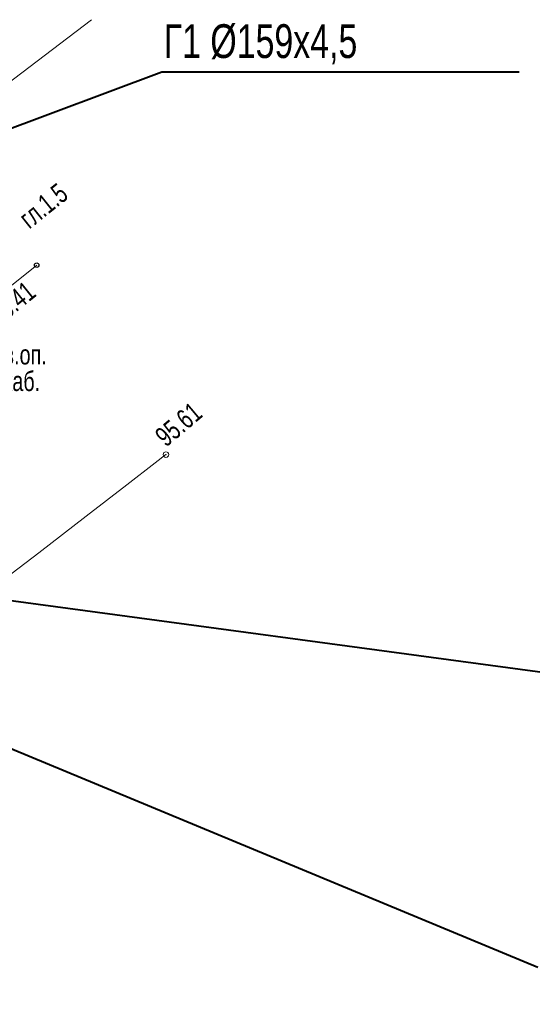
# Model space of a CAD drawing. Extents: x 471 to 2200, y -626 to -216.
# Tile 6 of 11: x 640 to 685, y -422 to -335. Entities that reach past the tile are written whole.
import ezdxf

# ---------------------------------------------------------------- set-up
doc = ezdxf.new("R2010")
doc.units = 0
doc.header["$MEASUREMENT"] = 0
doc.linetypes.add('CONTI', pattern=[0])
for name, color, linetype in [('G', 5, 'Continuous'), ('NAD_MDEFAULT', 7, 'CONTI'), ('PI_OTDEFAULT', 172, 'CONTI'), ('PI_STDEFAULT', 6, 'CONTI'), ('SIT_LDEFAULT', 7, 'CONTI'), ('USLZNDEFAULT', 7, 'CONTI')]:
    doc.layers.add(name, color=color, linetype=linetype)
doc.styles.add('SHRFT', font='TXT', dxfattribs={"width": 0.75})

# ---------------------------------------------------------------- blocks, each defined once
blk = doc.blocks.new('BL_118')
at = {"color": 0}
blk.add_circle((0, 0), 0.2, dxfattribs=at)

msp = doc.modelspace()

# ---------------------------------------------------------------- linework, layer by layer
at = {"layer": 'G', "linetype": 'Continuous', "lineweight": 40}
for p, q in [((652.545, -339.186), (585.112, -364.407)), ((684.261, -339.186), (652.545, -339.186)), ((686.984, -392.566), (598.045, -380.59)), ((685.925, -418.657), (596.541, -381.598))]:
    msp.add_line(p, q, dxfattribs=at)
at = {"layer": 'PI_STDEFAULT', "color": 7, "lineweight": 0}
msp.add_circle((652.915, -373.14), 0.25, dxfattribs=at)
msp.add_point((652.915, -373.14), dxfattribs=at)
at = {"layer": 'SIT_LDEFAULT', "color": 1, "lineweight": 0}
msp.add_line((646.295, -334.54), (531.655, -421.92), dxfattribs=at)
at = {"layer": 'SIT_LDEFAULT', "color": 7, "lineweight": 0}
for p, q in [((633.155, -362.98), (641.435, -356.32)), ((649.435, -375.82), (651.955, -373.88)), ((651.955, -373.88), (652.915, -373.14)), ((645.835, -378.6), (649.435, -375.82)), ((641.615, -381.84), (645.835, -378.6)), ((637.295, -385.16), (641.615, -381.84))]:
    msp.add_line(p, q, dxfattribs=at)

# ---------------------------------------------------------------- block references
at = {"layer": 'USLZNDEFAULT', "color": 7, "lineweight": 0}
msp.add_blockref('BL_118', (641.435, -356.32), dxfattribs=at)

# ---------------------------------------------------------------- texts
at = {"layer": 'G', "lineweight": 40, "style": 'SHRFT', "width": 0.75}
msp.add_text('Г1 %%C159х4,5', height=3, dxfattribs=at).set_placement((652.715, -337.942))
at = {"layer": 'NAD_MDEFAULT', "color": 7, "lineweight": 0, "style": 'SHRFT', "width": 0.75}
for s, rotation, p in [('гл.1.5', 38.54685, (640.777, -353.168)), (' 95.41', 38.73117, (637.694, -362.056))]:
    msp.add_text(s, height=1.75, rotation=rotation, dxfattribs=at).set_placement(p)
for s, p in [(' 104.45в.оп.', (632.641, -365.139)), (' 103.31каб.', (632.65, -367.496))]:
    msp.add_text(s, height=1.75, dxfattribs=at).set_placement(p)
at = {"layer": 'PI_OTDEFAULT', "color": 7, "lineweight": 0, "style": 'SHRFT', "width": 0.75}
msp.add_text('95.61', height=1.75, rotation=40, dxfattribs=at).set_placement((652.908, -372.526))

doc.saveas('drawing.dxf')
